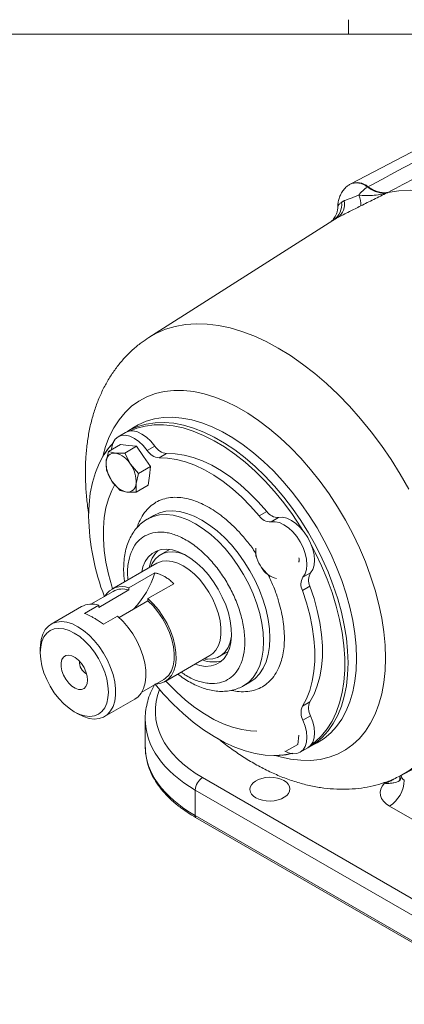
# Model space of a CAD drawing. Header units: inches. Extents: x 0.3 to 33.9, y 0.2 to 21.6.
# Tile 17 of 23: x 27.5 to 29.7, y 15.7 to 21.5. Entities that reach past the tile are written whole.
import ezdxf

# ---------------------------------------------------------------- set-up
doc = ezdxf.new("R2010")
doc.units = ezdxf.units.IN
doc.header["$MEASUREMENT"] = 0

msp = doc.modelspace()

# ---------------------------------------------------------------- linework, layer by layer
at = {"color": 7, "linetype": 'Continuous', "lineweight": 0}
for p, q in [((29.3979, 21.4106), (29.3979, 21.4954)), ((0.5229, 21.4106), (33.5229, 21.4106))]:
    msp.add_line(p, q, dxfattribs=at)
at = {"color": 7, "linetype": 'Continuous', "lineweight": 15}
for p, q in [((30.2091, 20.9528), (29.411, 20.5365)), ((29.4066, 20.5339), (29.4036, 20.532)), ((29.5081, 20.5167), (29.5112, 20.5186)), ((29.6277, 20.486), (29.6246, 20.4841)), ((29.3054, 20.3216), (28.2299, 19.6378)), ((28.144, 19.1137), (28.1015, 19.0867)), ((28.094, 19.083), (28.0498, 19.0574)), ((27.9946, 18.9711), (28.064, 19.0112)), ((28.064, 19.0112), (28.1112, 19.0064)), ((28.1583, 19.0017), (28.0889, 18.9616)), ((28.1583, 19.0017), (28.1112, 19.0064)), ((28.1988, 18.9424), (28.1583, 19.0017)), ((28.2643, 19.0033), (28.2201, 18.9778)), ((27.98, 18.912), (27.9946, 18.9711)), ((27.9946, 18.9711), (28.0338, 18.9618)), ((28.0338, 18.9618), (28.0889, 18.9616)), ((28.0889, 18.9616), (28.1214, 18.8978)), ((28.1988, 18.9424), (28.2392, 18.8832)), ((28.3338, 18.9591), (28.2896, 18.9336)), ((27.9811, 18.862), (27.98, 18.912)), ((28.1214, 18.8978), (28.1698, 18.8431)), ((28.2392, 18.8832), (28.1698, 18.8431)), ((28.2392, 18.8832), (28.2325, 18.8286)), ((28.0137, 18.7982), (27.9811, 18.862)), ((28.1698, 18.8431), (28.1552, 18.784)), ((28.2258, 18.7741), (28.2325, 18.8286)), ((28.0621, 18.7434), (28.0137, 18.7982)), ((28.1552, 18.784), (28.1564, 18.734)), ((28.1564, 18.734), (28.2258, 18.7741)), ((28.1013, 18.7342), (28.0621, 18.7434)), ((28.1564, 18.734), (28.1013, 18.7342)), ((28.2586, 18.5978), (28.2215, 18.5764)), ((28.9191, 18.6212), (28.8749, 18.5957)), ((28.9886, 18.5852), (28.9444, 18.5597)), ((28.3498, 18.3987), (28.299, 18.3694)), ((28.8558, 18.357), (28.8546, 18.407)), ((28.2754, 18.3181), (28.0127, 18.1664)), ((28.1134, 18.1747), (28.2645, 18.2619)), ((28.2437, 18.3028), (28.2421, 18.2989)), ((28.9367, 18.2385), (28.8884, 18.2932)), ((29.1752, 18.262), (29.131, 18.2365)), ((28.3749, 18.1983), (28.2238, 18.111)), ((28.0201, 18.1535), (27.8909, 18.079)), ((28.1134, 18.1622), (27.9367, 18.0601)), ((28.1134, 18.1622), (28.1134, 18.1747)), ((29.1716, 18.1839), (29.1274, 18.1584)), ((28.0555, 18.0013), (28.2238, 18.0985)), ((28.2238, 18.111), (28.2238, 18.0985)), ((27.8359, 18.0644), (27.6591, 17.9623)), ((27.9367, 18.0727), (27.8535, 18.0247)), ((27.9367, 18.0727), (27.9367, 18.0601)), ((27.9639, 17.961), (28.047, 18.009)), ((27.5945, 17.8195), (27.5945, 17.795)), ((28.6435, 17.7727), (28.6942, 17.802)), ((28.3245, 17.6262), (28.5872, 17.7779)), ((28.5539, 17.7587), (28.5581, 17.7581)), ((28.1879, 17.5645), (28.3171, 17.6391)), ((28.7839, 17.602), (28.8211, 17.6235)), ((27.971, 17.4221), (28.1477, 17.5242)), ((29.1274, 17.4825), (29.1716, 17.508)), ((27.7938, 17.4498), (27.815, 17.4376)), ((28.2085, 17.4061), (28.2085, 17.2449)), ((29.1752, 17.4257), (29.131, 17.4002)), ((29.7073, 17.0785), (30.2615, 17.3675)), ((29.1007, 17.2588), (29.1074, 17.3134)), ((29.0312, 17.2187), (29.1007, 17.2588)), ((29.1148, 17.2128), (29.1589, 17.2383)), ((29.1659, 17.243), (29.2105, 17.2663)), ((28.5427, 17.0649), (30.4354, 15.9723)), ((30.3941, 15.8994), (28.5014, 16.9921)), ((28.5014, 16.9921), (28.5014, 16.8425)), ((30.1251, 16.6162), (29.6377, 16.8976)), ((28.5014, 16.8425), (30.3941, 15.7499)), ((30.3952, 15.7397), (28.5025, 16.8323))]:
    msp.add_line(p, q, dxfattribs=at)
at = {"color": 8, "linetype": 'Continuous', "lineweight": 15}
msp.add_line((29.6084, 17.0318), (29.6035, 17.0347), dxfattribs=at)
at = {"color": 7, "linetype": 'Continuous', "lineweight": 15, "flags": 128}
for points in [[(30.8553, 19.7773), (30.7905, 19.862), (30.7229, 19.943), (30.653, 20.0197), (30.581, 20.0918), (30.5073, 20.159), (30.4323, 20.2208), (30.3563, 20.2771), (30.2798, 20.3275), (30.2031, 20.3718), (30.1266, 20.4097), (30.0507, 20.4411), (29.9757, 20.4659), (29.902, 20.4838), (29.83, 20.4948), (29.7601, 20.4988), (29.6925, 20.4959), (29.6277, 20.486)], [(29.1308, 18.5093), (29.1171, 18.5312), (29.0693, 18.6028), (29.0186, 18.6715), (28.9652, 18.7367), (28.9096, 18.7981), (28.8522, 18.8553), (28.7932, 18.9079), (28.7331, 18.9554), (28.6723, 18.9977), (28.6112, 19.0344), (28.5502, 19.0653), (28.4897, 19.0902), (28.4301, 19.1089), (28.3718, 19.1213), (28.3152, 19.1273), (28.2607, 19.1268), (28.2086, 19.12), (28.1593, 19.1067), (28.1221, 19.0916)], [(28.0107, 18.9804), (28.0129, 18.9988), (28.0205, 19.0237), (28.033, 19.0435), (28.0498, 19.0574), (28.0702, 19.065), (28.0936, 19.0659), (28.1189, 19.0601), (28.1453, 19.0477), (28.1716, 19.0294), (28.1969, 19.0058), (28.2201, 18.9778)], [(28.094, 19.083), (28.1144, 19.0905), (28.1378, 19.0914), (28.1631, 19.0856), (28.1895, 19.0733), (28.2158, 19.0549), (28.2411, 19.0313), (28.2643, 19.0033)], [(28.0175, 19.0162), (27.9962, 18.9922), (27.9653, 18.9492), (27.9387, 18.9009), (27.9168, 18.8477), (27.8996, 18.7899), (27.8872, 18.728), (27.8797, 18.6622), (27.8772, 18.5931)], [(28.3338, 18.9591), (28.3837, 18.958), (28.4356, 18.9504), (28.489, 18.9366), (28.5436, 18.9165), (28.5987, 18.8904), (28.6542, 18.8584), (28.7093, 18.8208), (28.7639, 18.7779), (28.8173, 18.7301), (28.8692, 18.6777), (28.9191, 18.6212)], [(28.2896, 18.9336), (28.3395, 18.9324), (28.3914, 18.9249), (28.4449, 18.9111), (28.4994, 18.891), (28.5546, 18.8649), (28.61, 18.8329), (28.6651, 18.7953), (28.7197, 18.7524), (28.7731, 18.7046), (28.825, 18.6522), (28.8749, 18.5957)], [(28.0175, 18.1692), (28.0131, 18.1834), (27.9937, 18.2545), (27.979, 18.3247), (27.9691, 18.3934), (27.9642, 18.46), (27.9642, 18.5239), (27.9691, 18.5848), (27.979, 18.6421), (27.9937, 18.6952), (28.0131, 18.7439), (28.0313, 18.7783)], [(28.9444, 18.5597), (28.9676, 18.5608), (28.9929, 18.5553), (29.0192, 18.5432), (29.0456, 18.5251), (29.0709, 18.5017), (29.0943, 18.4738), (29.1148, 18.4426), (29.1315, 18.4093), (29.144, 18.3752), (29.1516, 18.3415), (29.1541, 18.3096), (29.1514, 18.2808), (29.1436, 18.2561), (29.131, 18.2365)], [(28.9886, 18.5852), (29.0118, 18.5864), (29.0371, 18.5808), (29.0634, 18.5687), (29.0898, 18.5506), (29.1151, 18.5272), (29.1385, 18.4993), (29.159, 18.4681), (29.1757, 18.4348), (29.1882, 18.4007), (29.1958, 18.367), (29.1983, 18.3351), (29.1956, 18.3063), (29.1878, 18.2816), (29.1752, 18.262)], [(29.1805, 17.2584), (29.2026, 17.2749), (29.2397, 17.3096), (29.2727, 17.3499), (29.3015, 17.3956), (29.3257, 17.4464), (29.3453, 17.5019), (29.3601, 17.5618), (29.3701, 17.6257), (29.375, 17.6932), (29.375, 17.7638), (29.3701, 17.837), (29.3601, 17.9124), (29.3453, 17.9894), (29.3257, 18.0676), (29.3015, 18.1463), (29.2727, 18.2252), (29.2397, 18.3037), (29.2026, 18.3812), (29.1805, 18.4232)], [(28.6354, 18.1658), (28.6081, 18.2091), (28.5779, 18.2494), (28.5452, 18.2863), (28.5107, 18.3188), (28.475, 18.3465), (28.4389, 18.3688), (28.4029, 18.3853), (28.3677, 18.3957), (28.334, 18.3998), (28.3025, 18.3976), (28.2736, 18.389), (28.2481, 18.3742), (28.2262, 18.3535), (28.2084, 18.3273), (28.1952, 18.2961), (28.1879, 18.2676)], [(28.2437, 18.3028), (28.2497, 18.3158), (28.2663, 18.3414), (28.2871, 18.3615), (28.3117, 18.3757), (28.3395, 18.3837), (28.37, 18.3853), (28.4026, 18.3805), (28.4366, 18.3695), (28.4415, 18.3674)], [(28.2754, 18.3181), (28.2813, 18.3212), (28.3071, 18.3301), (28.3356, 18.3326), (28.3663, 18.3288), (28.3984, 18.3188), (28.4313, 18.3026)], [(28.4313, 18.3026), (28.4642, 18.2808), (28.4963, 18.2538), (28.527, 18.2222), (28.5555, 18.1867), (28.5813, 18.1481), (28.6037, 18.1072), (28.6223, 18.065), (28.6366, 18.0225), (28.6463, 17.9805), (28.6512, 17.94), (28.6512, 17.902), (28.6463, 17.8672), (28.6366, 17.8364), (28.6223, 17.8104), (28.6037, 17.7897), (28.5872, 17.7779)], [(28.4997, 17.7274), (28.5281, 17.7194), (28.5618, 17.7153), (28.5933, 17.7176), (28.6222, 17.7262), (28.6478, 17.7409), (28.6696, 17.7616), (28.6874, 17.7878), (28.7006, 17.819), (28.7092, 17.8547), (28.7129, 17.8941), (28.7117, 17.9366), (28.7055, 17.9813), (28.6946, 18.0275), (28.679, 18.0742), (28.6592, 18.1206), (28.6354, 18.1658)], [(29.1274, 18.1584), (29.1514, 18.0868), (29.1708, 18.0157), (29.1855, 17.9455), (29.1954, 17.8769), (29.2004, 17.8103), (29.2004, 17.7463), (29.1954, 17.6854), (29.1855, 17.6282), (29.1708, 17.575), (29.1514, 17.5263), (29.1274, 17.4825)], [(29.1716, 18.1839), (29.1956, 18.1124), (29.215, 18.0412), (29.2297, 17.971), (29.2396, 17.9024), (29.2446, 17.8358), (29.2446, 17.7718), (29.2396, 17.711), (29.2297, 17.6537), (29.215, 17.6005), (29.1956, 17.5518), (29.1716, 17.508)], [(28.2238, 18.111), (28.2555, 18.0802), (28.2852, 18.0452), (28.3122, 18.0067), (28.3359, 17.9657), (28.3557, 17.9231), (28.3712, 17.8799), (28.3821, 17.837), (28.388, 17.7955), (28.3889, 17.7563), (28.3846, 17.7204), (28.3754, 17.6885), (28.3614, 17.6615), (28.343, 17.6398), (28.3206, 17.624), (28.2946, 17.6146), (28.2695, 17.6116)], [(28.2238, 18.0985), (28.2545, 18.0681), (28.2831, 18.0335), (28.309, 17.9956), (28.3315, 17.9554), (28.35, 17.9137), (28.3642, 17.8716), (28.3737, 17.8301), (28.3782, 17.7902), (28.3777, 17.7529), (28.3721, 17.719), (28.3616, 17.6894), (28.3465, 17.6647), (28.3271, 17.6457), (28.3171, 17.6391)], [(27.5945, 17.8195), (27.5951, 17.8382), (27.6, 17.873), (27.6098, 17.9038), (27.6241, 17.9298), (27.6426, 17.9505), (27.6651, 17.9655), (27.6908, 17.9743), (27.7194, 17.9769), (27.75, 17.9731), (27.7822, 17.963), (27.815, 17.9469)], [(28.1477, 17.5242), (28.1662, 17.5377), (28.1847, 17.5594), (28.1986, 17.5865), (28.2079, 17.6184), (28.2121, 17.6543), (28.2112, 17.6935), (28.2053, 17.735), (28.1945, 17.7778), (28.1789, 17.821), (28.1591, 17.8637), (28.1354, 17.9047), (28.1084, 17.9432), (28.0787, 17.9782), (28.047, 18.009)], [(27.5945, 17.795), (27.597, 17.8296), (27.6043, 17.8605), (27.6162, 17.887), (27.6326, 17.9083), (27.6529, 17.9241), (27.6767, 17.9338), (27.7033, 17.9373), (27.7322, 17.9344), (27.7627, 17.9253), (27.7938, 17.9101), (27.825, 17.8893), (27.8554, 17.8633), (27.8843, 17.8328), (27.911, 17.7985), (27.9348, 17.7614), (27.9551, 17.7222), (27.9714, 17.6819), (27.9834, 17.6417), (27.9907, 17.6023), (27.9932, 17.5649), (27.9907, 17.5303), (27.9834, 17.4994), (27.9714, 17.473), (27.9551, 17.4516), (27.9348, 17.4359), (27.911, 17.4261), (27.8843, 17.4227), (27.8554, 17.4255), (27.825, 17.4346), (27.7938, 17.4498), (27.7627, 17.4706), (27.7322, 17.4966), (27.7033, 17.5271), (27.6767, 17.5614), (27.6529, 17.5986), (27.6326, 17.6378), (27.6162, 17.678), (27.6043, 17.7183), (27.597, 17.7576), (27.5945, 17.795)], [(27.815, 17.9469), (27.8479, 17.9251), (27.8801, 17.898), (27.9107, 17.8664), (27.9393, 17.8309), (27.965, 17.7923), (27.9875, 17.7515), (28.006, 17.7093), (28.0203, 17.6667), (28.03, 17.6248), (28.035, 17.5843), (28.035, 17.5462), (28.03, 17.5114), (28.0203, 17.4807), (28.006, 17.4546), (27.9875, 17.4339), (27.965, 17.4189), (27.9393, 17.4101), (27.9107, 17.4075), (27.8801, 17.4113), (27.8479, 17.4214), (27.815, 17.4376), (27.815, 17.4376)], [(28.713, 17.8971), (28.7123, 17.8918), (28.705, 17.8569), (28.6928, 17.8263), (28.6762, 17.8007), (28.6553, 17.7805), (28.6308, 17.7664), (28.6029, 17.7584), (28.5724, 17.7567), (28.5581, 17.7581)], [(27.8716, 17.6351), (27.8692, 17.6141), (27.862, 17.5974), (27.8505, 17.5858), (27.8355, 17.5801), (27.8179, 17.5807), (27.7987, 17.5875), (27.7793, 17.6002), (27.7607, 17.6178), (27.7443, 17.6394), (27.7309, 17.6635), (27.7215, 17.6887), (27.7167, 17.7133), (27.7167, 17.7358), (27.7215, 17.7548), (27.7309, 17.7691), (27.7443, 17.7778), (27.7607, 17.7804), (27.7793, 17.7766), (27.7987, 17.7668), (27.8179, 17.7515), (27.8355, 17.7318), (27.8505, 17.7087), (27.862, 17.6839), (27.8692, 17.6588), (27.8716, 17.6351)], [(28.861, 17.3363), (28.825, 17.3378), (28.7731, 17.3453), (28.7197, 17.3592), (28.6651, 17.3792), (28.61, 17.4054), (28.5546, 17.4374), (28.4994, 17.4749), (28.4449, 17.5178), (28.3914, 17.5656), (28.3395, 17.618), (28.3294, 17.629)], [(28.2644, 17.6122), (28.3152, 17.5533), (28.3718, 17.494), (28.4301, 17.4391), (28.4897, 17.389), (28.5502, 17.344), (28.6112, 17.3045), (28.6723, 17.2706), (28.7331, 17.2427), (28.7932, 17.2209), (28.8522, 17.2054), (28.9096, 17.1962), (28.9652, 17.1934), (29.0186, 17.1971), (29.063, 17.2055)], [(29.131, 17.4002), (29.1436, 17.366), (29.1514, 17.3323), (29.1541, 17.3004), (29.1516, 17.2714), (29.144, 17.2465), (29.1315, 17.2268), (29.1148, 17.2128), (29.0943, 17.2052), (29.0709, 17.2044), (29.0456, 17.2102), (29.0247, 17.2195)], [(29.1752, 17.4257), (29.1878, 17.3916), (29.1956, 17.3579), (29.1983, 17.3259), (29.1958, 17.2969), (29.1882, 17.2721), (29.1757, 17.2523), (29.159, 17.2383), (29.1589, 17.2383)]]:
    msp.add_lwpolyline(points, dxfattribs=at)
at = {"color": 8, "linetype": 'Continuous', "lineweight": 15, "flags": 128}
for points in [[(28.2294, 19.6375), (28.2735, 19.6625), (28.3273, 19.6856), (28.3841, 19.7026), (28.4438, 19.7134), (28.506, 19.7178), (28.5705, 19.716), (28.6369, 19.7079), (28.7049, 19.6936), (28.7742, 19.6731), (28.8445, 19.6465), (28.9155, 19.6139), (28.9869, 19.5756), (29.0582, 19.5316), (29.1292, 19.4822), (29.1995, 19.4276), (29.2688, 19.368), (29.3368, 19.3038), (29.4032, 19.2353), (29.4677, 19.1627), (29.5299, 19.0864), (29.5896, 19.0067), (29.6464, 18.9241), (29.7002, 18.8389), (29.7507, 18.7515)], [(27.9623, 18.9494), (27.9767, 18.9999), (27.9984, 19.0571), (28.0247, 19.1096), (28.0553, 19.157), (28.0902, 19.1991), (28.1291, 19.2356), (28.1719, 19.2663), (28.2181, 19.291), (28.2676, 19.3096), (28.3201, 19.3219), (28.3753, 19.3279), (28.4328, 19.3276), (28.4924, 19.321), (28.5536, 19.308), (28.6161, 19.2888), (28.6795, 19.2635), (28.7435, 19.2322), (28.8077, 19.1952), (28.8717, 19.1525), (28.9352, 19.1046), (28.9977, 19.0516), (29.0589, 18.9939), (29.1184, 18.9318), (29.1759, 18.8657), (29.2311, 18.796), (29.2836, 18.7231), (29.3331, 18.6473), (29.3794, 18.5692), (29.4221, 18.4892), (29.461, 18.4078), (29.4959, 18.3254), (29.5266, 18.2426), (29.5528, 18.1598), (29.5745, 18.0775), (29.5915, 17.9962), (29.6038, 17.9164), (29.6111, 17.8385), (29.6136, 17.763), (29.6111, 17.6903), (29.6038, 17.621), (29.5915, 17.5552), (29.5745, 17.4936), (29.5528, 17.4364), (29.5266, 17.3839), (29.4959, 17.3364), (29.461, 17.2944), (29.4221, 17.2579), (29.3794, 17.2272), (29.3331, 17.2025), (29.2836, 17.1839), (29.2311, 17.1716), (29.1759, 17.1656), (29.1184, 17.1659), (29.0589, 17.1725), (28.9977, 17.1855), (28.976, 17.1915)], [(29.4449, 17.7621), (29.4424, 17.8336), (29.4351, 17.9074), (29.423, 17.9832), (29.406, 18.0603), (29.3845, 18.1384), (29.3585, 18.2168), (29.3281, 18.2951), (29.2936, 18.3728), (29.2551, 18.4493), (29.2131, 18.5242), (29.1676, 18.597), (29.119, 18.6671), (29.0677, 18.7343), (29.0139, 18.7979), (28.958, 18.8577), (28.9003, 18.9132), (28.8414, 18.964), (28.7814, 19.0099), (28.7208, 19.0505), (28.6601, 19.0856), (28.5995, 19.1149), (28.5395, 19.1383), (28.4806, 19.1555), (28.4229, 19.1666), (28.367, 19.1714), (28.3132, 19.1698), (28.2619, 19.162), (28.2133, 19.1478), (28.1678, 19.1276), (28.1428, 19.1129)], [(28.1018, 19.0868), (28.1205, 19.0975), (28.1659, 19.1177), (28.2143, 19.1318), (28.2656, 19.1396), (28.3193, 19.1412), (28.375, 19.1364), (28.4325, 19.1254), (28.4914, 19.1082), (28.5512, 19.0848), (28.6116, 19.0556), (28.6723, 19.0206), (28.7327, 18.9801), (28.7925, 18.9343), (28.8514, 18.8836), (28.9089, 18.8282), (28.9646, 18.7686), (29.0183, 18.7051), (29.0695, 18.6381), (29.118, 18.5681), (29.1634, 18.4954), (29.2054, 18.4207), (29.2437, 18.3444), (29.2781, 18.2669), (29.3085, 18.1888), (29.3344, 18.1105), (29.3559, 18.0327), (29.3728, 17.9557), (29.3849, 17.8801), (29.3922, 17.8064), (29.3947, 17.735)], [(28.2215, 18.5763), (28.2547, 18.5915), (28.2911, 18.6003), (28.3301, 18.6026), (28.3713, 18.5986), (28.4142, 18.5881), (28.4582, 18.5713), (28.5027, 18.5485), (28.5472, 18.5199), (28.5912, 18.4859), (28.6341, 18.4469), (28.6753, 18.4034), (28.7143, 18.3559), (28.7507, 18.3051), (28.784, 18.2516), (28.8137, 18.196), (28.8395, 18.1391), (28.8611, 18.0816), (28.8781, 18.0242), (28.8905, 17.9675), (28.898, 17.9125), (28.9005, 17.8596), (28.898, 17.8096), (28.8905, 17.7631), (28.8781, 17.7208), (28.8611, 17.683), (28.8395, 17.6504), (28.8137, 17.6233), (28.7845, 17.6024)], [(28.8195, 17.6226), (28.8211, 17.6235), (28.8508, 17.6447), (28.8766, 17.6718), (28.8982, 17.7045), (28.9153, 17.7422), (28.9276, 17.7846), (28.9351, 17.831), (28.9376, 17.881), (28.9351, 17.9339), (28.9276, 17.989), (28.9153, 18.0456), (28.8982, 18.103), (28.8766, 18.1606), (28.8508, 18.2175), (28.8211, 18.273), (28.7878, 18.3266), (28.7514, 18.3774), (28.7124, 18.4248), (28.6712, 18.4683), (28.6283, 18.5073), (28.5844, 18.5413), (28.5398, 18.5699), (28.4953, 18.5928), (28.4513, 18.6095), (28.4085, 18.62), (28.3673, 18.6241), (28.3282, 18.6217), (28.2918, 18.6129), (28.2586, 18.5978)], [(29.3947, 17.735), (29.3922, 17.6665), (29.3849, 17.6012), (29.3728, 17.5396), (29.3559, 17.4821), (29.3344, 17.4291), (29.3085, 17.3809), (29.2781, 17.3377), (29.2437, 17.3), (29.2054, 17.2679), (29.1662, 17.2432)], [(29.21, 17.266), (29.2131, 17.2676), (29.2551, 17.2939), (29.2936, 17.326), (29.3281, 17.3639), (29.3585, 17.4071), (29.3845, 17.4554), (29.406, 17.5086), (29.423, 17.5662), (29.4351, 17.628), (29.4424, 17.6934), (29.4449, 17.7621)], [(30.032, 17.7653), (30.0295, 17.6844), (30.0222, 17.6066), (30.0101, 17.5324), (29.9932, 17.4621), (29.9716, 17.396), (29.9455, 17.3345), (29.9148, 17.2777), (29.8798, 17.2261), (29.8407, 17.1798), (29.7976, 17.139), (29.7507, 17.104), (29.7072, 17.0784)]]:
    msp.add_lwpolyline(points, dxfattribs=at)
at = {"color": 8, "linetype": 'Continuous', "lineweight": 15}
for centre, radius, start, end in [((29.4442, 20.4444), 0.0965, 48.50746, 114.96256), ((29.6658, 17.0604), 0.0325, 332.24884, 23.3331)]:
    msp.add_arc(centre, radius, start, end, dxfattribs=at)
at = {"color": 7, "linetype": 'Continuous', "lineweight": 15}
for centre, radius, start, end in [((29.4472, 20.4462), 0.0967, 48.52889, 114.82298), ((29.6144, 20.351), 0.1969, 122.66794, 143.0844), ((29.2753, 20.4182), 0.0991, 306.47101, 11.00679), ((29.3584, 20.4181), 0.111, 354.08938, 27.4022), ((29.2515, 20.4127), 0.1059, 304.46771, 8.17875), ((28.3437, 19.0513), 0.0928, 211.17015, 263.85112), ((28.0295, 18.9124), 0.0496, 85.05187, 180.47463), ((28.0042, 18.8293), 0.1358, 30.30111, 77.41192), ((28.2995, 19.0258), 0.0928, 211.17015, 263.85112), ((28.156, 18.9023), 0.1763, 176.84046, 216.19357), ((27.9792, 18.7937), 0.1763, 356.84046, 36.19357), ((28.1309, 18.8667), 0.1358, 210.30111, 257.41192), ((28.1056, 18.7836), 0.0496, 265.05187, 0.47463), ((29.2769, 18.6247), 1.4001, 181.28977, 201.0381), ((28.9419, 18.6401), 0.0804, 213.51885, 271.73397), ((28.9861, 18.6656), 0.0804, 213.51885, 271.73397), ((28.4039, 18.2672), 0.1738, 133.70567, 171.43837), ((29.0307, 18.3973), 0.1763, 176.84046, 216.19357), ((28.9892, 18.3371), 0.1188, 353.51625, 6.42443), ((28.9906, 18.3371), 0.1174, 353.44385, 6.42185), ((27.7622, 18.414), 0.5248, 316.19112, 343.16217), ((29.0056, 18.3617), 0.1358, 210.30111, 257.41192), ((29.2436, 18.2197), 0.0804, 148.27392, 206.47951), ((29.1994, 18.1942), 0.0804, 148.27392, 206.47951), ((28.073, 18.0636), 0.1183, 69.9904, 148.11374), ((28.0769, 18.0479), 0.1199, 72.27556, 118.28561), ((27.8959, 17.9518), 0.1276, 71.37533, 118.05277), ((27.9012, 17.742), 0.0782, 176.85074, 243.14389), ((28.6074, 17.9146), 0.1738, 248.55472, 286.29048), ((29.2565, 17.4705), 0.0928, 156.15514, 208.82818), ((29.2123, 17.445), 0.0928, 156.15514, 208.82818), ((28.5939, 16.9877), 0.0926, 123.54035, 177.32575), ((29.5312, 17.0583), 0.1928, 303.54035, 357.32575), ((28.5488, 16.8423), 0.0474, 179.64002, 192.06924)]:
    msp.add_arc(centre, radius, start, end, dxfattribs=at)
at = {"color": 8, "linetype": 'Continuous', "lineweight": 15}
for centre, major_axis, ratio, start_param, end_param in [((29.2074, 17.4687), (0.9399, 0.0219), 0.592198, 2.900907, 3.913199), ((29.2085, 17.4204), (0.9999, 0.0219), 0.591316, 3.125459, 3.914067), ((29.768, 17.0789), (0.0624, 0.0046), 0.620565, 3.095753, 3.881151)]:
    msp.add_ellipse(centre, major_axis=major_axis, ratio=ratio, start_param=start_param, end_param=end_param, dxfattribs=at)
at = {"color": 7, "linetype": 'Continuous', "lineweight": 15}
for centre, major_axis, ratio, start_param, end_param in [((29.2085, 17.2307), (0.9999, -0.0208), 0.562909, 3.153305, 3.938703), ((29.7703, 16.9782), (0.1875, 0.0044), 0.592198, 2.598528, 3.913199)]:
    msp.add_ellipse(centre, major_axis=major_axis, ratio=ratio, start_param=start_param, end_param=end_param, dxfattribs=at)
msp.add_ellipse((28.9379, 16.9972), major_axis=(0.1172, 0.0027), ratio=0.592198, dxfattribs=at)
for points, knots in [([(29.5112, 20.5186), (29.649, 20.5923), (29.9093, 20.7314), (30.1692, 20.8707), (30.2914, 20.9363)], [0, 0, 0, 0, 0.5296757, 1, 1, 1, 1]), ([(30.4152, 20.8995), (30.2702, 20.8233), (30.0077, 20.6855), (29.7451, 20.5477), (29.6277, 20.486)], [0, 0, 0, 0, 0.55255, 1, 1, 1, 1]), ([(29.4036, 20.5312), (29.3982, 20.5278), (29.3846, 20.5192), (29.3673, 20.5004), (29.3519, 20.4769), (29.3415, 20.4513), (29.3357, 20.4264), (29.3354, 20.41), (29.3352, 20.4028)], [0, 0, 0, 0, 0.125672, 0.314362, 0.497158, 0.677251, 0.85807, 1, 1, 1, 1]), ([(29.5081, 20.5167), (29.5181, 20.5103), (29.5385, 20.4974), (29.5687, 20.4861), (29.5981, 20.4806), (29.6157, 20.4829), (29.6246, 20.4841)], [0, 0, 0, 0, 0.246206, 0.499999, 0.746205, 1, 1, 1, 1]), ([(29.6277, 20.486), (29.6252, 20.4855), (29.6145, 20.4836), (29.5939, 20.4836), (29.5663, 20.4899), (29.5384, 20.5014), (29.5203, 20.5128), (29.5112, 20.5186)], [0, 0, 0, 0, 0.073245, 0.312639, 0.558976, 0.776893, 1, 1, 1, 1]), ([(29.3563, 20.4277), (29.3575, 20.4285), (29.36, 20.4302), (29.3639, 20.4325), (29.3681, 20.4349), (29.371, 20.4363), (29.3725, 20.4371)], [0, 0, 0, 0, 0.249854, 0.5, 0.749854, 1, 1, 1, 1]), ([(29.3725, 20.4371), (29.3738, 20.4377), (29.3808, 20.441), (29.3952, 20.4467), (29.4158, 20.4539), (29.4367, 20.4613), (29.4501, 20.4666), (29.457, 20.4692)], [0, 0, 0, 0, 0.06151, 0.327969, 0.600279, 0.797253, 1, 1, 1, 1]), ([(29.457, 20.4692), (29.4839, 20.4681), (29.5262, 20.4662), (29.5817, 20.4721), (29.6103, 20.4792), (29.6245, 20.484), (29.6246, 20.4841)], [0, 0, 0, 0, 0.458943, 0.721865, 0.99767, 1, 1, 1, 1]), ([(29.6246, 20.4841), (29.6245, 20.484), (29.6112, 20.4775), (29.5848, 20.4646), (29.5329, 20.4388), (29.4944, 20.4195), (29.4688, 20.4067)], [0, 0, 0, 0, 0.002547, 0.254971, 0.506602, 1, 1, 1, 1]), ([(29.3348, 20.4028), (29.3348, 20.4026), (29.3355, 20.395), (29.333, 20.3805), (29.3279, 20.3611), (29.3203, 20.3449), (29.3123, 20.3324), (29.3049, 20.3235), (29.2996, 20.3181), (29.2969, 20.3159), (29.297, 20.316), (29.297, 20.316)], [0, 0, 0, 0, 0.005226, 0.170908, 0.324098, 0.463729, 0.587653, 0.69812, 0.805477, 0.91887, 1, 1, 1, 1]), ([(29.4688, 20.4067), (29.4576, 20.4011), (29.4348, 20.3897), (29.3998, 20.3725), (29.3646, 20.3549), (29.3444, 20.344), (29.3342, 20.3385)], [0, 0, 0, 0, 0.21336, 0.43352, 0.711269, 1, 1, 1, 1]), ([(29.3342, 20.3385), (29.3321, 20.3373), (29.3279, 20.335), (29.3221, 20.3317), (29.3165, 20.3284), (29.3131, 20.3264), (29.3114, 20.3254)], [0, 0, 0, 0, 0.249819, 0.5, 0.74982, 1, 1, 1, 1]), ([(28.2295, 19.637), (28.2147, 19.6273), (28.1815, 19.6057), (28.1341, 19.5659), (28.087, 19.5193), (28.0439, 19.4681), (28.005, 19.4125), (27.9703, 19.3526), (27.9399, 19.2885), (27.9141, 19.2204), (27.8929, 19.1484), (27.8766, 19.0728), (27.8653, 18.9939), (27.8595, 18.9193), (27.8581, 18.8553), (27.8591, 18.7901), (27.864, 18.7163), (27.8707, 18.6511), (27.8771, 18.6147), (27.8783, 18.608)], [0, 0, 0, 0, 0.048678, 0.109001, 0.169497, 0.23044, 0.292085, 0.354658, 0.418336, 0.483231, 0.549368, 0.616678, 0.685002, 0.754117, 0.805446, 0.84394, 0.914078, 0.984129, 1, 1, 1, 1]), ([(28.0237, 19.0238), (28.023, 19.0232), (28.01, 19.0113), (27.9882, 18.984), (27.9694, 18.955), (27.9601, 18.9406)], [0, 0, 0, 0, 0.026153, 0.516769, 1, 1, 1, 1]), ([(28.2213, 18.576), (28.2205, 18.5756), (28.208, 18.5696), (28.1863, 18.5525), (28.1582, 18.5254), (28.1348, 18.4935), (28.1157, 18.4587), (28.1008, 18.4203), (28.0901, 18.3786), (28.0837, 18.3344), (28.0817, 18.2882), (28.083, 18.2466), (28.0866, 18.2201), (28.0879, 18.2099)], [0, 0, 0, 0, 0.007316, 0.109169, 0.215239, 0.314059, 0.41493, 0.517714, 0.621839, 0.726553, 0.831187, 0.935149, 1, 1, 1, 1]), ([(28.2645, 18.2619), (28.2705, 18.2606), (28.2826, 18.2578), (28.3005, 18.2512), (28.3182, 18.2426), (28.3368, 18.2312), (28.356, 18.2169), (28.3686, 18.2045), (28.3749, 18.1983)], [0, 0, 0, 0, 0.151735, 0.304537, 0.460659, 0.617913, 0.807914, 1, 1, 1, 1]), ([(27.8535, 18.0247), (27.8585, 18.0227), (27.8684, 18.0187), (27.8845, 18.0111), (27.9015, 18.002), (27.9204, 17.9908), (27.9412, 17.9774), (27.9563, 17.9665), (27.9639, 17.961)], [0, 0, 0, 0, 0.151735, 0.304537, 0.460659, 0.617913, 0.807914, 1, 1, 1, 1]), ([(28.3997, 17.6696), (28.4052, 17.6654), (28.4224, 17.6518), (28.4523, 17.6324), (28.4895, 17.6116), (28.5274, 17.5945), (28.5658, 17.5814), (28.6043, 17.5726), (28.6428, 17.5684), (28.6807, 17.5691), (28.7176, 17.575), (28.7528, 17.5857), (28.7741, 17.597), (28.7845, 17.6026)], [0, 0, 0, 0, 0.043431, 0.137082, 0.231879, 0.327577, 0.423861, 0.520456, 0.617099, 0.713653, 0.810258, 0.907442, 1, 1, 1, 1]), ([(28.2617, 17.6071), (28.2539, 17.5918), (28.2382, 17.5607), (28.2219, 17.5122), (28.2119, 17.4626), (28.2078, 17.4278), (28.2087, 17.4098), (28.2088, 17.4083)], [0, 0, 0, 0, 0.240011, 0.48825, 0.733896, 0.977347, 1, 1, 1, 1]), ([(28.6373, 17.2909), (28.6421, 17.2869), (28.6701, 17.2633), (28.7231, 17.2248), (28.7961, 17.1757), (28.8707, 17.1323), (28.9465, 17.0941), (29.0231, 17.0618), (29.1, 17.0357), (29.1769, 17.016), (29.2531, 17.0028), (29.328, 16.9963), (29.4013, 16.9964), (29.4724, 17.003), (29.5411, 17.0157), (29.6068, 17.0347), (29.6622, 17.0556), (29.6945, 17.0726), (29.7068, 17.0791)], [0, 0, 0, 0, 0.0146, 0.08485, 0.155367, 0.226098, 0.296918, 0.36761, 0.437923, 0.507561, 0.576234, 0.643699, 0.709814, 0.774548, 0.837981, 0.900275, 0.961648, 1, 1, 1, 1]), ([(28.2093, 17.2413), (28.2091, 17.2356), (28.2086, 17.2182), (28.2115, 17.2008), (28.2134, 17.1893)], [0, 0, 0, 0, 0.33143, 1, 1, 1, 1]), ([(28.5025, 16.8323), (28.4751, 16.8493), (28.4287, 16.8779), (28.3731, 16.923), (28.3296, 16.9646), (28.2921, 17.0087), (28.2612, 17.0545), (28.2376, 17.1012), (28.221, 17.146), (28.2158, 17.1757), (28.2134, 17.1893)], [0, 0, 0, 0, 0.172606, 0.292307, 0.412008, 0.535188, 0.658368, 0.778019, 0.897671, 1, 1, 1, 1]), ([(28.9614, 17.1941), (28.9701, 17.1938), (28.9829, 17.1933), (28.9952, 17.1949), (28.999, 17.1954)], [0, 0, 0, 0, 0.68309, 1, 1, 1, 1]), ([(29.0075, 17.1963), (29.0185, 17.1972), (29.0402, 17.199), (29.0607, 17.2045), (29.0709, 17.2072)], [0, 0, 0, 0, 0.504729, 1, 1, 1, 1]), ([(29.6946, 17.0453), (29.6843, 17.0409), (29.6732, 17.0363), (29.6526, 17.0326), (29.64, 17.0312), (29.6256, 17.031), (29.6179, 17.0312), (29.6137, 17.0314), (29.6114, 17.0316), (29.6101, 17.0317), (29.6094, 17.0317), (29.609, 17.0317), (29.6088, 17.0318), (29.6087, 17.0318), (29.6085, 17.0318), (29.6084, 17.0318)], [0, 0, 0, 0, 0.426251, 0.457293, 0.712383, 0.842296, 0.912355, 0.951016, 0.972553, 0.984602, 0.991356, 0.995145, 0.996106, 0.996742, 1, 1, 1, 1]), ([(29.7053, 17.0762), (29.7049, 17.0706), (29.7041, 17.06), (29.6992, 17.0496), (29.6956, 17.0452), (29.6961, 17.0456), (29.6962, 17.0458)], [0, 0, 0, 0, 0.352086, 0.653733, 0.907431, 1, 1, 1, 1])]:
    msp.add_open_spline(points, degree=3, knots=knots, dxfattribs=at)
at = {"color": 8, "linetype": 'Continuous', "lineweight": 15}
for points, knots in [([(29.3349, 20.4028), (29.3352, 20.4043), (29.3356, 20.4068), (29.339, 20.4119), (29.3434, 20.417), (29.3491, 20.4224), (29.3539, 20.4259), (29.3563, 20.4277)], [0, 0, 0, 0, 0.238834, 0.425443, 0.613753, 0.806299, 1, 1, 1, 1]), ([(29.3114, 20.3254), (29.31, 20.3245), (29.3077, 20.3231), (29.306, 20.3219), (29.3054, 20.3215)], [0, 0, 0, 0, 0.649253, 1, 1, 1, 1]), ([(28.1617, 18.5271), (28.162, 18.5285), (28.1661, 18.5442), (28.1794, 18.5743), (28.2029, 18.6146), (28.234, 18.6497), (28.2588, 18.6661), (28.271, 18.6742)], [0, 0, 0, 0, 0.0192297, 0.2265882, 0.4917927, 0.7497913, 1, 1, 1, 1]), ([(28.271, 18.6742), (28.2841, 18.6808), (28.3107, 18.694), (28.3567, 18.7033), (28.4032, 18.7041), (28.4488, 18.6974), (28.5068, 18.6816), (28.5672, 18.6539), (28.6277, 18.6154), (28.6723, 18.5816), (28.7157, 18.5434), (28.7613, 18.4974), (28.8076, 18.4427), (28.8402, 18.4001), (28.8547, 18.3769), (28.8554, 18.3758)], [0, 0, 0, 0, 0.083822, 0.170234, 0.259085, 0.328536, 0.397999, 0.53968, 0.610609, 0.68155, 0.751002, 0.820465, 0.909305, 0.995725, 1, 1, 1, 1]), ([(28.1079, 18.2214), (28.1067, 18.2329), (28.1024, 18.2732), (28.1103, 18.3337), (28.1307, 18.3979), (28.1626, 18.4473), (28.1914, 18.4677), (28.2054, 18.4776)], [0, 0, 0, 0, 0.095155, 0.332874, 0.565654, 0.789142, 1, 1, 1, 1]), ([(28.2054, 18.4776), (28.221, 18.4848), (28.2531, 18.4996), (28.3016, 18.5017), (28.344, 18.4957), (28.3891, 18.4833), (28.4479, 18.4564), (28.5182, 18.4074), (28.5842, 18.3452), (28.6424, 18.2744), (28.6918, 18.1984), (28.7329, 18.1176), (28.7595, 18.0467), (28.7753, 17.9886), (28.7872, 17.9296), (28.7933, 17.8582), (28.786, 17.7812), (28.7651, 17.7171), (28.7329, 17.6685), (28.6918, 17.6352), (28.6424, 17.6162), (28.5943, 17.6133), (28.5519, 17.6194), (28.5067, 17.6321), (28.4619, 17.6505), (28.4291, 17.6744), (28.4197, 17.6812)], [0, 0, 0, 0, 0.0456357, 0.094005, 0.11923, 0.1444498, 0.1958991, 0.2473484, 0.2977285, 0.3460978, 0.3917335, 0.4373692, 0.4857385, 0.5109635, 0.5361833, 0.5876326, 0.6390819, 0.689462, 0.7378313, 0.783467, 0.8291027, 0.8774719, 0.902697, 0.9279168, 0.9793661, 1, 1, 1, 1]), ([(28.9297, 18.2464), (28.9403, 18.2234), (28.9621, 18.1762), (28.9854, 18.109), (29.0025, 18.0466), (29.0177, 17.9708), (29.024, 17.8975), (29.0209, 17.8295), (29.0139, 17.782), (29.0025, 17.7384), (28.9855, 17.6957), (28.9616, 17.6556), (28.9303, 17.6209), (28.8943, 17.5947), (28.8536, 17.5766), (28.8079, 17.5667), (28.7612, 17.5667), (28.7284, 17.5701), (28.7127, 17.5745), (28.7113, 17.5749)], [0, 0, 0, 0, 0.063624, 0.130476, 0.182731, 0.234995, 0.341595, 0.394962, 0.448338, 0.500594, 0.552857, 0.619701, 0.684723, 0.747793, 0.810855, 0.875877, 0.942728, 0.994983, 1, 1, 1, 1]), ([(29.6654, 17.0586), (29.6639, 17.0573), (29.6611, 17.0551), (29.6511, 17.0493), (29.6388, 17.0427), (29.6254, 17.0373), (29.6179, 17.0347), (29.6138, 17.0334), (29.6115, 17.0326), (29.6101, 17.0323), (29.6094, 17.0321), (29.609, 17.0319), (29.6088, 17.0319), (29.6087, 17.0318), (29.6085, 17.0318), (29.6084, 17.0318)], [0, 0, 0, 0, 0.094563, 0.163695, 0.540374, 0.742341, 0.855036, 0.918426, 0.954117, 0.974204, 0.985501, 0.991852, 0.994058, 0.995029, 1, 1, 1, 1])]:
    msp.add_open_spline(points, degree=3, knots=knots, dxfattribs=at)

doc.saveas('drawing.dxf')
